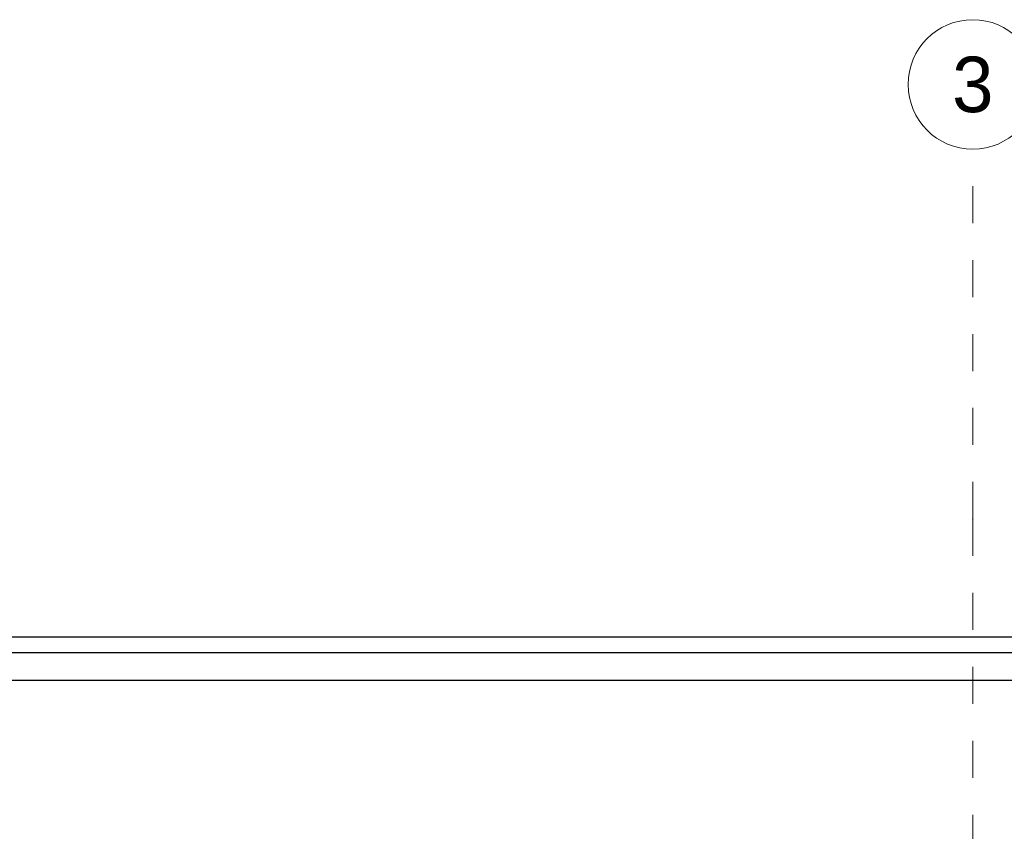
# Model space of a CAD drawing. Header units: metres. Extents: x -12 to 57.2, y -22.2 to 2.8.
# Tile 74 of 126: x 11.8 to 14.4, y -2 to 0.2. Entities that reach past the tile are written whole.
import ezdxf
from ezdxf.enums import TextEntityAlignment as Align

# ---------------------------------------------------------------- set-up
doc = ezdxf.new("R2010")
doc.units = ezdxf.units.M
doc.header["$LTSCALE"] = 0.4
doc.header["$MEASUREMENT"] = 0
doc.linetypes.add('Raster', pattern=[0.2, 0.1, -0.05, 0, -0.05])
doc.layers.add('Neubau__ GHIW- Attika Fassade', color=8, linetype='Continuous')
doc.layers.add('Neubau_R-Konstruktionsraster gross', color=33, linetype='Continuous')
doc.styles.add('ERSTELLTER_STIL_1', font='txt')

msp = doc.modelspace()

# ---------------------------------------------------------------- linework, layer by layer
at = {"layer": 'Neubau__ GHIW- Attika Fassade', "linetype": 'Continuous'}
for p, q in [((45.81, -1.4949), (-0.58, -1.4949)), ((45.0223, -1.537), (0.2077, -1.537)), ((45.0223, -1.612), (0.2077, -1.612))]:
    msp.add_line(p, q, dxfattribs=at)
at = {"layer": 'Neubau_R-Konstruktionsraster gross', "linetype": 'Raster', "lineweight": 9}
for q in [(14.35, -0.175), (14.35, -15.175)]:
    msp.add_line((14.35, -1.175), q, dxfattribs=at)
at = {"layer": 'Neubau_R-Konstruktionsraster gross', "linetype": 'Continuous', "lineweight": 9, "flags": 128}
msp.add_lwpolyline([(14.35, -0.175, 1), (14.35, 0.175, 1)], format="xyb", close=True, dxfattribs=at)
at = {"layer": 'Neubau_R-Konstruktionsraster gross', "linetype": 'Raster', "lineweight": 9}
msp.add_point((14.35, -1.175), dxfattribs=at)
msp.add_point((14.35, -1.175), dxfattribs=at)

# ---------------------------------------------------------------- texts
at = {"layer": 'Neubau_R-Konstruktionsraster gross', "style": 'ERSTELLTER_STIL_1'}
msp.add_text('3', height=0.15, dxfattribs=at).set_placement((14.35, 0.075), align=Align.TOP_CENTER)

doc.saveas('drawing.dxf')
